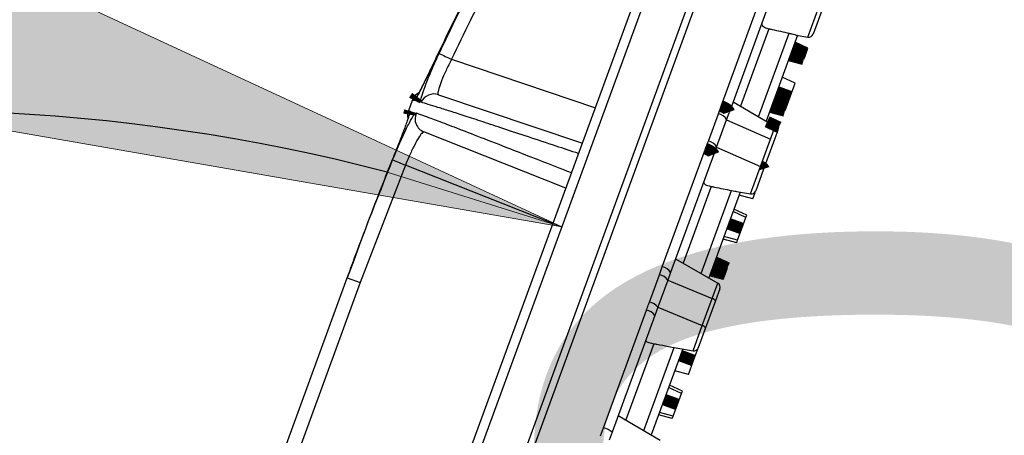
# Model space of a CAD drawing. Extents: x 0 to 361260, y 0 to 4201817.
# Tile 101 of 256: x 360679.8 to 360685.18, y 4199838.5 to 4199840.77. Entities that reach past the tile are written whole.
import ezdxf

# ---------------------------------------------------------------- set-up
doc = ezdxf.new("R2010")
doc.units = 0
doc.header["$LTSCALE"] = 0.5
doc.header["$MEASUREMENT"] = 0
doc.header["$PDMODE"] = 32
doc.header["$PDSIZE"] = 0.3
for name, pattern in [('K5LT32772', [0]), ('K5LT32773', [0]), ('K5LT_THIN', [0])]:
    doc.linetypes.add(name, pattern=pattern)
doc.layers.add('FORMAT', color=7, linetype='Continuous')
doc.layers.add("navro'z", color=7, linetype='Continuous')
doc.layers.add('СТРЕЧКА', color=5, linetype='Continuous', true_color=0x0000ff)
doc.styles.add('KDIMTEXTSTYLE', font='GOST_AU.SHX', dxfattribs={"width": 0.96, "oblique": 15, "height": 5})
doc.styles.add('style1', font='arial.ttf', dxfattribs={"height": 2.5})
doc.dimstyles.new('KDIMSTYLE (1.00)', dxfattribs={"dimtxt": 5, "dimasz": 1, "dimexe": 2, "dimexo": 0, "dimgap": 1, "dimtad": 1, "dimtxsty": 'KDIMTEXTSTYLE', "dimsah": 1, "dimcen": 0, "dimdle": 1, "dimadec": 0, "dimazin": 0, "dimtfac": 0.667, "dimtmove": 0, "dimatfit": 3, "dimfxl": 1, "dimtvp": 1, "dimtolj": 1, "dimtzin": 0, "dimarcsym": 0})

# ---------------------------------------------------------------- blocks, each defined once
blk = doc.blocks.new('KDIMARROW_01')
blk.add_hatch(color=0).paths.add_polyline_path([(-5, -0.6582624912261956), (0, 0), (-5, 0.658262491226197), (-4.5, 5.51091059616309e-16)])
at = {"color": 0, "linetype": 'K5LT_THIN', "lineweight": 18}
for p, q in [((-4.5, 5.51091059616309e-16), (-5, 0.658262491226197)), ((-5, 0.658262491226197), (0, 0)), ((0, 0), (-5, -0.6582624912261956)), ((-5, -0.6582624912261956), (-4.5, 5.51091059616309e-16))]:
    blk.add_line(p, q, dxfattribs=at)
at = {"layer": 'СТРЕЧКА', "color": 0, "linetype": 'K5LT_THIN', "lineweight": 18}
blk.add_line((0, 0), (-1, 0), dxfattribs=at)
blk = doc.blocks.new('*D381')
at = {"layer": 'Defpoints', "color": 0, "lineweight": 106, "transparency": 16777216}
for p in [(360684.7944406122, 4199845.193264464), (360676.2073646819, 4199839.842044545), (360662.7314911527, 4199829.882174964), (360679.178037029, 4199829.851478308), (360679.178037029, 4199829.851478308)]:
    blk.add_point(p, dxfattribs=at)
at = {"layer": 'FORMAT', "color": 0, "lineweight": -2, "transparency": 16777216}
blk.add_arc((360679.178037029, 4199829.851478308), 10.42287426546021, 75.39228991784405, 174.393830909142, dxfattribs=at)
for p, rotation in [((360682.761144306, 4199839.639105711), 342.6426751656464), ((360668.7551809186, 4199829.870932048), 267.1434456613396)]:
    blk.add_blockref('KDIMARROW_01', p, dxfattribs=dict(at, rotation=rotation))
at = {"layer": 'FORMAT', "color": 7, "transparency": 16777216, "insert": (360671.6425399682, 4199840.656148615), "char_height": 5, "attachment_point": 5, "rotation": 34.89306041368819, "style": 'KDIMTEXTSTYLE'}
blk.add_mtext('\\A1;\\H3.5;\\W0.665;\\Q0;110°', dxfattribs=at)

msp = doc.modelspace()

# ---------------------------------------------------------------- linework, layer by layer
at = {"color": 8, "linetype": 'K5LT32773', "lineweight": 25, "true_color": 0x808080, "transparency": 33554687}
for p, q in [((360684.7944406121, 4199845.193264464), (360679.2934465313, 4199830.166731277)), ((360685.0550866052, 4199845.119575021), (360679.575199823, 4199830.150698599)), ((360682.1584433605, 4199840.55401611), (360682.9447513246, 4199840.289288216)), ((360682.7129465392, 4199839.656089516), (360681.9062771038, 4199839.975585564))]:
    msp.add_line(p, q, dxfattribs=at)
at = {"color": 7, "linetype": 'K5LT32772', "lineweight": 25, "transparency": 33554687}
for p, q in [((360679.2631824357, 4199830.232702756), (360684.7287357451, 4199845.162425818)), ((360679.5460487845, 4199830.180690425), (360685.0133812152, 4199845.11527334)), ((360683.6322493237, 4199840.298124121), (360683.8701401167, 4199840.947947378)), ((360683.9120861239, 4199840.907344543), (360683.6757210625, 4199840.261688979)), ((360684.1064215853, 4199840.675425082), (360684.1663676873, 4199840.839174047)), ((360684.182306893, 4199840.820758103), (360684.1351480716, 4199840.691938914)), ((360683.8939995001, 4199840.721058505), (360683.7387282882, 4199840.296919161)), ((360683.8371859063, 4199840.239829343), (360684.0045228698, 4199840.696927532)), ((360684.0504157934, 4199840.685408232), (360683.878521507, 4199840.215861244)), ((360684.0432731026, 4199840.686681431), (360684.1064215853, 4199840.675425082)), ((360684.106896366, 4199840.614766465), (360684.0366118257, 4199840.647701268)), ((360684.0952467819, 4199840.582944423), (360684.106896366, 4199840.614766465)), ((360682.0855720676, 4199840.587390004), (360682.0824839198, 4199840.580726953)), ((360682.0856204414, 4199840.587367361), (360682.0858047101, 4199840.587297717)), ((360684.0847154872, 4199840.554177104), (360684.0911812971, 4199840.571839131)), ((360684.0911812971, 4199840.571839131), (360684.0952467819, 4199840.582944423)), ((360684.0366247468, 4199840.422812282), (360683.9663399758, 4199840.455746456)), ((360684.0097882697, 4199840.349505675), (360684.0366247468, 4199840.422812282)), ((360682.087583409, 4199840.360454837), (360682.873891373, 4199840.095726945)), ((360683.9878494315, 4199840.289577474), (360684.0097882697, 4199840.349505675)), ((360681.9438841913, 4199840.329382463), (360681.9227581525, 4199840.271674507)), ((360683.6175191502, 4199840.256610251), (360683.6322493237, 4199840.298124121)), ((360683.6973926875, 4199840.32088726), (360683.927735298, 4199840.187325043)), ((360683.9813906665, 4199840.27193469), (360683.9878494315, 4199840.289577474)), ((360681.9274209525, 4199840.252313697), (360681.9271684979, 4199840.251409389)), ((360683.5627465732, 4199840.106993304), (360683.6175191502, 4199840.256610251)), ((360683.6615263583, 4199840.222914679), (360683.6757210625, 4199840.261688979)), ((360683.6070592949, 4199840.074132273), (360683.6615263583, 4199840.222914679)), ((360683.6615263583, 4199840.222914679), (360683.9019054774, 4199840.116768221)), ((360683.9019054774, 4199840.116768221), (360683.927735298, 4199840.187325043)), ((360683.9437935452, 4199840.169234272), (360683.948622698, 4199840.182425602)), ((360682.7838064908, 4199839.849650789), (360682.0079449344, 4199840.156944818)), ((360683.9390099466, 4199840.15616738), (360683.9186899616, 4199840.100661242)), ((360683.9390099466, 4199840.15616738), (360683.9437935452, 4199840.169234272)), ((360683.9437935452, 4199840.169234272), (360683.939842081, 4199840.170690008)), ((360683.3106114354, 4199839.419537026), (360683.5470293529, 4199840.065336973)), ((360683.6070592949, 4199840.074132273), (360683.5910476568, 4199840.030394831)), ((360683.6070592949, 4199840.074132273), (360683.8477536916, 4199839.968847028)), ((360683.8477536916, 4199839.968847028), (360683.9019054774, 4199840.116768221)), ((360683.9186899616, 4199840.100661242), (360683.8647112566, 4199839.953212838)), ((360683.5910476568, 4199840.030394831), (360683.3561460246, 4199839.388736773)), ((360681.9062771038, 4199839.975585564), (360681.6595528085, 4199839.333665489)), ((360683.7925816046, 4199839.818138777), (360683.8477536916, 4199839.968847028)), ((360683.8647112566, 4199839.953212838), (360683.8213080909, 4199839.83465261)), ((360683.5784403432, 4199839.859076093), (360683.4248883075, 4199839.439632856)), ((360683.5233459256, 4199839.382543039), (360683.6897398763, 4199839.837065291)), ((360683.7365758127, 4199839.828121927), (360683.5646815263, 4199839.358574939)), ((360683.7166439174, 4199839.831674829), (360683.7925816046, 4199839.818138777)), ((360683.8056395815, 4199839.791852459), (360683.7307036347, 4199839.812081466)), ((360683.8056395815, 4199839.791852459), (360683.8178603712, 4199839.825234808)), ((360683.767854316, 4199839.688638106), (360683.6974514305, 4199839.721249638)), ((360683.7726217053, 4199839.701660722), (360683.7023370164, 4199839.734595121)), ((360683.7459332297, 4199839.628758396), (360683.767854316, 4199839.688638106)), ((360683.767854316, 4199839.688638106), (360683.7726217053, 4199839.701660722)), ((360683.722530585, 4199839.564831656), (360683.6477141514, 4199839.585387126)), ((360683.722530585, 4199839.564831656), (360683.7459332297, 4199839.628758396)), ((360683.7176386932, 4199839.551468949), (360683.6427026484, 4199839.571697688)), ((360683.7176386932, 4199839.551468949), (360683.722530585, 4199839.564831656)), ((360681.623630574, 4199839.454576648), (360681.5888431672, 4199839.359551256)), ((360683.2952525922, 4199839.376305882), (360683.3106114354, 4199839.419537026)), ((360683.3835527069, 4199839.463600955), (360683.6138953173, 4199839.330038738)), ((360683.2404800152, 4199839.226688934), (360683.2952525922, 4199839.376305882)), ((360683.3561460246, 4199839.388736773), (360683.3410573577, 4199839.347520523)), ((360683.6441434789, 4199839.350709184), (360683.569207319, 4199839.370937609)), ((360683.6441434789, 4199839.350709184), (360683.6562697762, 4199839.383833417)), ((360683.6562697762, 4199839.383833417), (360683.6618817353, 4199839.399163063)), ((360683.6618817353, 4199839.399163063), (360683.6668863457, 4199839.412833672)), ((360680.6120194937, 4199836.691256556), (360681.5888431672, 4199839.359551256)), ((360681.6595528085, 4199839.333665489), (360680.682729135, 4199836.66537079)), ((360681.5888431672, 4199839.359551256), (360681.6595528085, 4199839.333665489)), ((360683.3410573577, 4199839.347520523), (360683.2865902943, 4199839.198738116)), ((360683.3410573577, 4199839.347520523), (360683.5832914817, 4199839.246441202)), ((360683.5832914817, 4199839.246441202), (360683.6138953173, 4199839.330038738)), ((360683.6251699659, 4199839.298881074), (360683.6010943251, 4199839.233115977)), ((360683.5291396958, 4199839.098520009), (360683.5832914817, 4199839.246441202)), ((360683.6010943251, 4199839.233115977), (360683.5471156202, 4199839.085667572)), ((360682.9887272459, 4199838.540277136), (360683.2241902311, 4199839.183468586)), ((360683.2702790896, 4199839.154182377), (360683.036326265, 4199838.515116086)), ((360683.2865902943, 4199839.198738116), (360683.2702790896, 4199839.154182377)), ((360683.2865902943, 4199839.198738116), (360683.5291396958, 4199839.098520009)), ((360683.4787416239, 4199838.960852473), (360683.5291396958, 4199839.098520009)), ((360683.5471156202, 4199839.085667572), (360683.5074681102, 4199838.977366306)), ((360683.2637670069, 4199838.999513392), (360683.1110483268, 4199838.582346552)), ((360683.2095059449, 4199838.525256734), (360683.3756955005, 4199838.97922066)), ((360683.422735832, 4199838.970835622), (360683.2508415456, 4199838.501288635)), ((360683.3449216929, 4199838.984706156), (360683.4787416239, 4199838.960852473)), ((360683.4819282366, 4199838.907601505), (360683.5086188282, 4199838.980509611)), ((360683.4536356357, 4199838.830317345), (360683.4819282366, 4199838.907601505)), ((360683.4536356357, 4199838.830317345), (360683.378699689, 4199838.850546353)), ((360683.4206177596, 4199838.740125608), (360683.3503330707, 4199838.773060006)), ((360683.4158503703, 4199838.727102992), (360683.3454474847, 4199838.759714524)), ((360683.393929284, 4199838.667223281), (360683.4158503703, 4199838.727102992)), ((360683.4158503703, 4199838.727102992), (360683.4206177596, 4199838.740125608)), ((360683.3705266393, 4199838.603296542), (360683.393929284, 4199838.667223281)), ((360683.3705266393, 4199838.603296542), (360683.2957102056, 4199838.623852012)), ((360683.0697692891, 4199838.606281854), (360683.3000553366, 4199838.472752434)), ((360683.3656347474, 4199838.589933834), (360683.2906987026, 4199838.610162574)), ((360683.3656347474, 4199838.589933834), (360683.3705266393, 4199838.603296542)), ((360682.9729860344, 4199838.496001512), (360682.9887272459, 4199838.540277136)), ((360683.036326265, 4199838.515116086), (360683.0205883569, 4199838.472126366))]:
    msp.add_line(p, q, dxfattribs=at)
at = {"color": 7, "linetype": 'K5LT32772', "transparency": 33554687, "const_width": 0.06443582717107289}
for points in [[(360684.0847154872, 4199840.554177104), (360684.0717489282, 4199840.557670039), (360684.045816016, 4199840.564656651), (360684.0097662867, 4199840.574369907)], [(360684.0847076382, 4199840.554155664), (360684.0699545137, 4199840.558134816), (360684.0398603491, 4199840.566252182), (360684.0097662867, 4199840.574369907)], [(360684.0911812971, 4199840.571839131), (360684.0786207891, 4199840.576442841), (360684.0534995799, 4199840.585649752), (360684.018580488, 4199840.598446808)], [(360684.0952467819, 4199840.582944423), (360684.0806579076, 4199840.58962357), (360684.05269154, 4199840.602427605), (360684.0247252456, 4199840.615231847)], [(360684.0097882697, 4199840.349505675), (360683.9776442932, 4199840.361307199), (360683.9372027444, 4199840.376155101)], [(360683.9878494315, 4199840.289577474), (360683.9705298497, 4199840.295883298), (360683.9428611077, 4199840.305957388), (360683.9151924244, 4199840.316031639)], [(360683.6757210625, 4199840.261688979), (360683.6760708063, 4199840.265654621), (360683.6744629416, 4199840.270172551), (360683.6709620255, 4199840.275061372), (360683.6657086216, 4199840.280124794), (360683.6589136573, 4199840.285159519), (360683.6508499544, 4199840.289963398), (360683.6418412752, 4199840.294343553), (360683.6322493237, 4199840.298124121)], [(360683.9813906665, 4199840.27193469), (360683.9635276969, 4199840.276756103), (360683.9349907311, 4199840.284458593), (360683.9064537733, 4199840.292161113)], [(360683.948622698, 4199840.182425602), (360683.931837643, 4199840.190291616), (360683.9050883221, 4199840.20282716), (360683.8837736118, 4199840.212815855)], [(360683.5910476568, 4199840.030394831), (360683.5912883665, 4199840.034062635), (360683.5895758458, 4199840.038294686), (360683.5859788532, 4199840.042921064), (360683.5806418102, 4199840.047756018), (360683.5737790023, 4199840.05260542), (360683.5656659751, 4199840.057274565), (360683.5566284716, 4199840.061575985), (360683.5470293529, 4199840.065336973)], [(360683.8647112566, 4199839.953212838), (360683.8648801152, 4199839.954813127), (360683.8643084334, 4199839.956634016), (360683.8630135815, 4199839.958620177), (360683.8610349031, 4199839.96071126), (360683.858432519, 4199839.962843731), (360683.8552855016, 4199839.964952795), (360683.8516894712, 4199839.966974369), (360683.8477536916, 4199839.968847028)], [(360683.7459332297, 4199839.628758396), (360683.7096294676, 4199839.642053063), (360683.6733257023, 4199839.655347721)], [(360683.6668863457, 4199839.412833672), (360683.6532474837, 4199839.419228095), (360683.624927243, 4199839.432505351), (360683.5966068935, 4199839.445782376)], [(360683.666888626, 4199839.412839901), (360683.653051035, 4199839.419326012), (360683.6248290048, 4199839.432554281), (360683.5966068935, 4199839.445782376)], [(360683.6562697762, 4199839.383833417), (360683.6453993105, 4199839.38688343), (360683.6019170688, 4199839.399082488), (360683.5815975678, 4199839.404782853)], [(360683.6618817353, 4199839.399163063), (360683.6513125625, 4199839.403036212), (360683.609034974, 4199839.418526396), (360683.5892785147, 4199839.425764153)], [(360683.4819282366, 4199838.907601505), (360683.4503673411, 4199838.919162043), (360683.4093227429, 4199838.934196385)], [(360683.393929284, 4199838.667223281), (360683.3576255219, 4199838.680517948), (360683.3213217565, 4199838.693812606)]]:
    msp.add_lwpolyline(points, dxfattribs=at)
at = {"color": 8, "linetype": 'K5LT32773', "true_color": 0x808080, "transparency": 33554687, "const_width": 0.06443582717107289}
for points in [[(360681.9692693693, 4199840.350735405), (360681.9623246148, 4199840.341679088), (360681.9555434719, 4199840.328857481)], [(360681.931801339, 4199840.271126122), (360681.9274585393, 4199840.256500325), (360681.9267213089, 4199840.251930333)]]:
    msp.add_lwpolyline(points, dxfattribs=at)
at = {"color": 7, "linetype": 'K5LT32772', "lineweight": 25, "transparency": 33554687}
for centre, radius, start, end in [((360684.1109446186, 4199840.700799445), 0.02577433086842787, 259.893060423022, 339.8930604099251), ((360686.2872647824, 4199849.414542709), 9.775279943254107, 244.5754199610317, 245.0154583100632), ((360682.0164945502, 4199840.302800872), 0.07732299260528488, 117.6459994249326, 159.8930604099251), ((360682.0630889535, 4199840.287305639), 0.07714132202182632, 71.48656359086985, 155.58469489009), ((360681.9953685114, 4199840.245092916), 0.07732299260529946, 159.8930604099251, 191.1556891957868), ((360682.0365062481, 4199840.228671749), 0.07720428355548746, 155.6455083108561, 248.2877946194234), ((360683.6063293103, 4199840.196411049), 0.06123035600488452, 25.64863758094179, 79.47002665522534), ((360683.9148064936, 4199840.165027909), 0.02577433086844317, 339.8930604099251, 59.89306040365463), ((360683.55098082, 4199840.044819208), 0.06327757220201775, 27.59674790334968, 79.28413110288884), ((360690.1275465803, 4199860.201669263), 21.83308804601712, 247.6823670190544, 247.8797980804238), ((360683.797104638, 4199839.84351314), 0.02577433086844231, 259.893060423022, 339.8930604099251), ((360683.3013121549, 4199839.356730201), 0.06349152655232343, 30.27214275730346, 81.57788221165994), ((360683.2784518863, 4199839.298735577), 0.07936886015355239, 37.92729449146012, 77.77924700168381), ((360683.6009665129, 4199839.307741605), 0.0257743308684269, 339.8930604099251, 59.89306040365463), ((360683.2219379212, 4199839.144090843), 0.0846537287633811, 40.2060907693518, 77.34766443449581), ((360683.5786419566, 4199839.221674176), 0.02519967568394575, 27.00353997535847, 79.36758942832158), ((360683.2129778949, 4199839.114914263), 0.06946518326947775, 34.42257230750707, 80.71128548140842), ((360683.5241330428, 4199839.072520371), 0.02647730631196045, 29.77174778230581, 79.10018714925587), ((360683.4832646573, 4199838.986226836), 0.02577433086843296, 259.893060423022, 339.8930604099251), ((360682.966582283, 4199838.440780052), 0.1019316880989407, 46.82548687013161, 77.45226175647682)]:
    msp.add_arc(centre, radius, start, end, dxfattribs=at)
at = {"color": 8, "linetype": 'K5LT32773', "lineweight": 25, "true_color": 0x808080, "transparency": 33554687}
for points, knots in [([(360682.0905159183, 4199840.585986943), (360682.1590069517, 4199840.727599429), (360682.2961441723, 4199841.011145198), (360682.5366539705, 4199841.440458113), (360682.8076741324, 4199841.869289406), (360683.1142053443, 4199842.29202023), (360683.4086124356, 4199842.648524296), (360683.6855404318, 4199842.94624725), (360683.8839962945, 4199843.14520899), (360684.0064901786, 4199843.253955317), (360684.0414270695, 4199843.284971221)], [0, 0, 0, 0, 0.1407302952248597, 0.2817793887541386, 0.4400629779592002, 0.5943989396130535, 0.7487271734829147, 0.8534356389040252, 0.9581978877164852, 1, 1, 1, 1]), ([(360683.9857025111, 4199843.132753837), (360683.9672238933, 4199843.116096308), (360683.8431361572, 4199843.004237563), (360683.6295633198, 4199842.780156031), (360683.344077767, 4199842.458121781), (360683.0761515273, 4199842.115902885), (360682.8242954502, 4199841.756900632), (360682.5865942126, 4199841.376598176), (360682.3624873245, 4199840.976236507), (360682.2265128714, 4199840.694869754), (360682.1584433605, 4199840.55401611)], [0, 0, 0, 0, 0.02347150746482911, 0.1576160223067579, 0.2916589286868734, 0.4294723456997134, 0.5673927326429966, 0.7052247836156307, 0.8524340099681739, 1, 1, 1, 1]), ([(360682.8529559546, 4199840.038539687), (360682.8115517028, 4199840.052342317), (360682.7117658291, 4199840.085607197), (360682.5766834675, 4199840.130458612), (360682.4428279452, 4199840.174763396), (360682.3282923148, 4199840.212470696), (360682.2310292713, 4199840.244266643), (360682.1488266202, 4199840.27086484), (360682.0820207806, 4199840.292127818), (360682.0287849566, 4199840.308673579), (360682.0048244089, 4199840.315686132), (360681.992846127, 4199840.319191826)], [0, 0, 0, 0, 0.08310904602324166, 0.2002960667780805, 0.3177872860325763, 0.4304705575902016, 0.5432175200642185, 0.6559096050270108, 0.7705828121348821, 0.8853104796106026, 1, 1, 1, 1]), ([(360681.931801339, 4199840.271126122), (360681.9325031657, 4199840.270979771), (360681.9333555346, 4199840.270802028), (360681.9303080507, 4199840.261065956), (360681.929769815, 4199840.259346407)], [0, 0, 0, 0, 0.8233835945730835, 1, 1, 1, 1]), ([(360681.9661722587, 4199840.260509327), (360681.9806897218, 4199840.255436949), (360682.0097587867, 4199840.245280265), (360682.0824578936, 4199840.218231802), (360682.1818752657, 4199840.180412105), (360682.3140834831, 4199840.129402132), (360682.4589775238, 4199840.073046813), (360682.6076790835, 4199840.014943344), (360682.7194387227, 4199839.971183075), (360682.7932469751, 4199839.942208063), (360682.8146188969, 4199839.933818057)], [0, 0, 0, 0, 0.1415878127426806, 0.2835085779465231, 0.4368348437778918, 0.5917940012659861, 0.7467456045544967, 0.8519041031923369, 0.9571173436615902, 1, 1, 1, 1])]:
    msp.add_open_spline(points, degree=3, knots=knots, dxfattribs=at)
at = {"color": 7, "linetype": 'K5LT32772', "lineweight": 25, "transparency": 33554687}
for points, knots in [([(360682.5208602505, 4199841.417555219), (360682.4946982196, 4199841.373863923), (360682.4013101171, 4199841.217903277), (360682.2552071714, 4199840.941306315), (360682.1422656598, 4199840.705286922), (360682.0858047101, 4199840.587297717)], [0, 0, 0, 0, 0.1629111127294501, 0.5815282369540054, 1, 1, 1, 1]), ([(360683.8553780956, 4199840.752440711), (360683.8547991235, 4199840.749515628), (360683.8536413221, 4199840.743666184), (360683.8586888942, 4199840.73587337), (360683.8682781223, 4199840.729268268), (360683.8806953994, 4199840.724341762), (360683.8900565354, 4199840.722031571), (360683.8939995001, 4199840.721058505)], [0, 0, 0, 0, 0.2044715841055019, 0.4088927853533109, 0.6162514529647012, 0.8383628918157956, 1, 1, 1, 1]), ([(360683.8939995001, 4199840.721058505), (360683.899701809, 4199840.719786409), (360683.9365207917, 4199840.711572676), (360683.9733757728, 4199840.70363547), (360684.0045228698, 4199840.696927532)], [0, 0, 0, 0, 0.1548741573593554, 1, 1, 1, 1]), ([(360684.0045228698, 4199840.696927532), (360684.0101890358, 4199840.695592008), (360684.0215160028, 4199840.692922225), (360684.0348440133, 4199840.688651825), (360684.0405809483, 4199840.687310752), (360684.0432731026, 4199840.686681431)], [0, 0, 0, 0, 0.3469328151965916, 0.6935371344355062, 1, 1, 1, 1]), ([(360682.0858047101, 4199840.587297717), (360682.0766623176, 4199840.567743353), (360682.0538733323, 4199840.519000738), (360682.0185784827, 4199840.44613205), (360681.9860205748, 4199840.38097743), (360681.9627817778, 4199840.336853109), (360681.957954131, 4199840.33152036), (360681.9555434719, 4199840.328857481)], [0, 0, 0, 0, 0.1441438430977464, 0.3593033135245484, 0.57345942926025, 0.7870092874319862, 1, 1, 1, 1]), ([(360682.0824839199, 4199840.580726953), (360682.0800757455, 4199840.575519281), (360682.0709876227, 4199840.555866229), (360682.0550747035, 4199840.522325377), (360682.0355236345, 4199840.481588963), (360682.0171741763, 4199840.444008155), (360682.0006590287, 4199840.410754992), (360681.9866037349, 4199840.3830473), (360681.9760402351, 4199840.362957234), (360681.9697552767, 4199840.351493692), (360681.9667277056, 4199840.346622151), (360681.9670593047, 4199840.347103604), (360681.9671268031, 4199840.347201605)], [0, 0, 0, 0, 0.04582163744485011, 0.1729246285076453, 0.2997534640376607, 0.4272284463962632, 0.5537725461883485, 0.680012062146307, 0.8031888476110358, 0.9031179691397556, 0.9802792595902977, 1, 1, 1, 1]), ([(360681.992846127, 4199840.319191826), (360681.9916541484, 4199840.321086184), (360681.9887629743, 4199840.325681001), (360681.9972048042, 4199840.359356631), (360682.0187266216, 4199840.419786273), (360682.0507437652, 4199840.498810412), (360682.0772486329, 4199840.556906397), (360682.0905159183, 4199840.585986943)], [0, 0, 0, 0, 0.1486662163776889, 0.3605936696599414, 0.5726783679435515, 0.7860997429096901, 1, 1, 1, 1]), ([(360682.1584433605, 4199840.55401611), (360682.1480418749, 4199840.53328015), (360682.1272658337, 4199840.491861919), (360682.1030962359, 4199840.434946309), (360682.0876599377, 4199840.391009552), (360682.0827033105, 4199840.366025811), (360682.0861585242, 4199840.362081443), (360682.087583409, 4199840.360454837)], [0, 0, 0, 0, 0.2139428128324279, 0.4273317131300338, 0.6393830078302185, 0.851286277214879, 1, 1, 1, 1]), ([(360681.9555434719, 4199840.328857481), (360681.9538417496, 4199840.329179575), (360681.946243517, 4199840.330617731), (360681.9449150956, 4199840.329922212), (360681.9438841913, 4199840.329382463)], [0, 0, 0, 0, 0.2239629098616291, 1, 1, 1, 1]), ([(360681.929769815, 4199840.259346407), (360681.9273775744, 4199840.25096622), (360681.9222032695, 4199840.232840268), (360681.9004322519, 4199840.172785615), (360681.8700503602, 4199840.093885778), (360681.846194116, 4199840.034425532), (360681.8342540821, 4199840.004665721)], [0, 0, 0, 0, 0.2225864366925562, 0.4814441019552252, 0.7404631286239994, 1, 1, 1, 1]), ([(360681.8366305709, 4199840.004034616), (360681.8443871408, 4199840.022852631), (360681.8643849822, 4199840.071368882), (360681.8968005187, 4199840.14470112), (360681.9291660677, 4199840.210626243), (360681.9547801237, 4199840.254284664), (360681.962377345, 4199840.258435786), (360681.9661722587, 4199840.260509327)], [0, 0, 0, 0, 0.1359790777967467, 0.3505786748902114, 0.5668707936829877, 0.7836461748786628, 1, 1, 1, 1]), ([(360681.9227581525, 4199840.271674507), (360681.9229040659, 4199840.271884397), (360681.9234598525, 4199840.272683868), (360681.928260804, 4199840.271787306), (360681.931801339, 4199840.271126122)], [0, 0, 0, 0, 0.2625347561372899, 1, 1, 1, 1]), ([(360682.0079449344, 4199840.156944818), (360682.0043404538, 4199840.155897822), (360681.9971345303, 4199840.153804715), (360681.9762334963, 4199840.123500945), (360681.9510169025, 4199840.076719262), (360681.9265985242, 4199840.024121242), (360681.9119606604, 4199839.98916017), (360681.9062771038, 4199839.975585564)], [0, 0, 0, 0, 0.2170460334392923, 0.4339091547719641, 0.6498212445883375, 0.864033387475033, 1, 1, 1, 1]), ([(360683.5470293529, 4199840.065336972), (360683.5502161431, 4199840.073709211), (360683.5554998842, 4199840.087590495), (360683.5606876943, 4199840.101480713), (360683.5627465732, 4199840.106993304)], [0, 0, 0, 0, 0.603131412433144, 1, 1, 1, 1]), ([(360681.5888431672, 4199839.359551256), (360681.60661249, 4199839.407941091), (360681.6859531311, 4199839.624003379), (360681.7707922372, 4199839.837980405), (360681.8366305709, 4199840.004034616)], [0, 0, 0, 0, 0.2239624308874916, 1, 1, 1, 1]), ([(360681.8342540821, 4199840.004665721), (360681.81511801, 4199839.956799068), (360681.7422285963, 4199839.7744747), (360681.6739693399, 4199839.590356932), (360681.623630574, 4199839.454576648)], [0, 0, 0, 0, 0.2625356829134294, 1, 1, 1, 1]), ([(360683.5376107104, 4199839.884426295), (360683.5372323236, 4199839.882049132), (360683.5364756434, 4199839.877295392), (360683.542126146, 4199839.871149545), (360683.5522325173, 4199839.865957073), (360683.5650015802, 4199839.861991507), (360683.5744574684, 4199839.859940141), (360683.5784403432, 4199839.859076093)], [0, 0, 0, 0, 0.2044715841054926, 0.4088927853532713, 0.6162514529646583, 0.8383628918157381, 1, 1, 1, 1]), ([(360683.5784403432, 4199839.859076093), (360683.5841821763, 4199839.857911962), (360683.621256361, 4199839.85039534), (360683.6583722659, 4199839.843170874), (360683.6897398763, 4199839.837065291)], [0, 0, 0, 0, 0.1548741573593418, 1, 1, 1, 1]), ([(360683.6897398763, 4199839.837065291), (360683.6955332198, 4199839.835884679), (360683.7053849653, 4199839.833877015), (360683.7133590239, 4199839.832317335), (360683.7166439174, 4199839.831674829)], [0, 0, 0, 0, 0.5880525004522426, 1, 1, 1, 1]), ([(360683.2241902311, 4199839.183468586), (360683.2274913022, 4199839.192152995), (360683.2329645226, 4199839.206551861), (360683.2383447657, 4199839.220967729), (360683.2404800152, 4199839.226688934)], [0, 0, 0, 0, 0.6031314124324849, 1, 1, 1, 1]), ([(360683.2207785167, 4199839.018966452), (360683.2206039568, 4199839.017146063), (360683.22025488, 4199839.013505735), (360683.2265009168, 4199839.00898665), (360683.2371082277, 4199839.005162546), (360683.250209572, 4199839.002104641), (360683.2597489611, 4199839.000281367), (360683.2637670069, 4199838.999513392)], [0, 0, 0, 0, 0.2044715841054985, 0.4088927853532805, 0.6162514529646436, 0.8383628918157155, 1, 1, 1, 1]), ([(360683.2637670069, 4199838.999513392), (360683.269541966, 4199838.998439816), (360683.2965798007, 4199838.993413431), (360683.3236406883, 4199838.988539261), (360683.3449216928, 4199838.984706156)], [0, 0, 0, 0, 0.2135880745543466, 1, 1, 1, 1])]:
    msp.add_open_spline(points, degree=3, knots=knots, dxfattribs=at)

# ---------------------------------------------------------------- texts
at = {"layer": "navro'z", "color": 1, "lineweight": 25, "transparency": 33554687, "insert": (360684.5110196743, 4199836.977456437, -35.95935150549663), "char_height": 3.64967817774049, "attachment_point": 5, "rotation": 89.89306041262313, "style": 'style1'}
msp.add_mtext('10', dxfattribs=at)

# ---------------------------------------------------------------- dimensions: what is measured, and where the dimension line sits
at = {"layer": 'FORMAT', "color": 7, "transparency": 33554687}
dim = msp.add_angular_dim_2l(base=(360676.2073646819, 4199839.842044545), line1=((360679.178037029, 4199829.851478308), (360684.7944406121, 4199845.193264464)), line2=((360679.178037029, 4199829.851478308), (360662.7314911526, 4199829.882174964)), dimstyle='KDIMSTYLE (1.00)', override={"dimpost": '\\H3.5;\\W0.665;\\Q0;<>', "dimblk1": 'KDIMARROW_01', "dimblk2": 'KDIMARROW_01', "dimclrt": 7, "dimtolj": 1}, dxfattribs=at)
dim.commit()
dim.dimension.update_dxf_attribs({"geometry": '*D381', "text_midpoint": (360673.2156679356, 4199838.400540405), "dimtype": 162})

doc.saveas('drawing.dxf')
